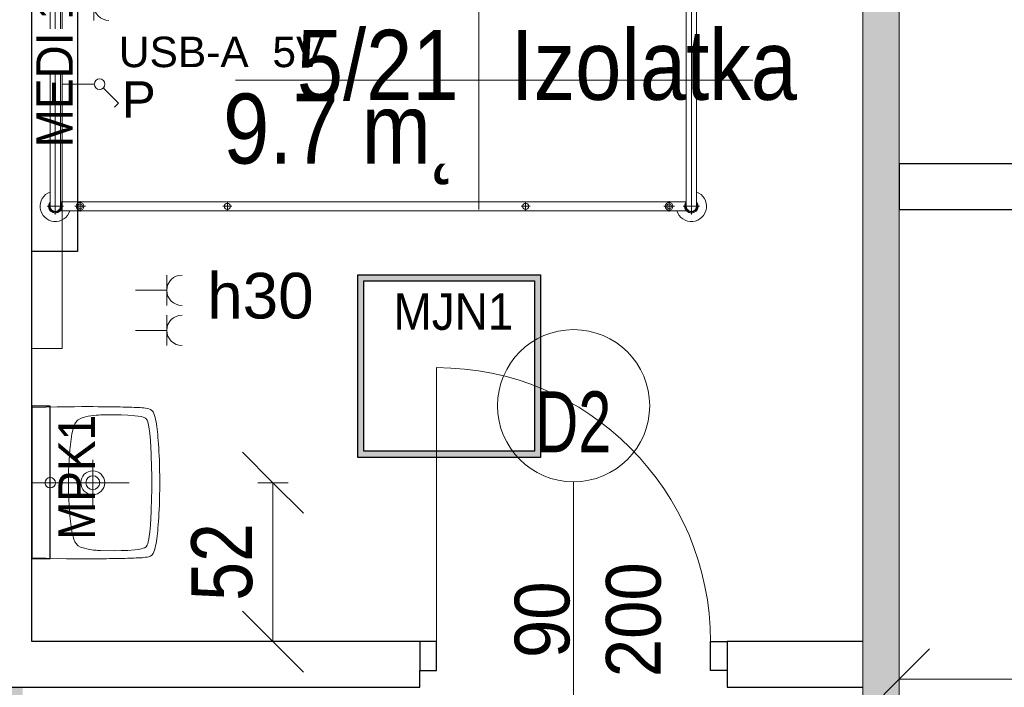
# Model space of a CAD drawing. Header units: centimetres. Extents: x -1631 to 21770, y -8842 to 3590.
# Tile 110 of 150: x 8 to 332, y 2452 to 2672. Entities that reach past the tile are written whole.
import ezdxf

# ---------------------------------------------------------------- set-up
doc = ezdxf.new("R2010")
doc.units = ezdxf.units.CM
doc.linetypes.add('Kreska', pattern=[20, 10, -10])
for name, color, linetype, lineweight in [('A-ANNO-DIMS', 211, 'Continuous', 13), ('A-ANNO-DIMS-100', 211, 'Continuous', 13), ('A-ANNO-NOTE', 131, 'Continuous', 9), ('A-AREA-IDEN', 2, 'Continuous', 13), ('A-DETL-GENF', 92, 'Continuous', 9), ('A-DETL-MEDM', 33, 'Continuous', 13), ('A-DOOR', 31, 'Continuous', 13), ('A-WALL', 113, 'Continuous', 13), ('A-WALL-PATT', 111, 'Continuous', 13), ('I-FURN', 30, 'Continuous', 9), ('P-SANR-FIXT', 6, 'Continuous', 9), ('Q-SPCQ', 91, 'Continuous', 9), ('Q-SPCQ-HDLN', 91, 'Kreska', 9)]:
    doc.layers.add(name, color=color, linetype=linetype, lineweight=lineweight)
doc.layers.add('E_oprawy', color=12, linetype='Continuous')
doc.styles.add('Arial', font='arial.ttf', dxfattribs={"width": 0.9, "height": 18})
doc.styles.add('Arial Narrow_5', font='ARIALN.TTF', dxfattribs={"height": 20})
doc.styles.add('Arial_1', font='arial.ttf', dxfattribs={"width": 0.7, "height": 20})
doc.styles.add('Arial_11', font='arial.ttf', dxfattribs={"width": 0.85, "height": 23})
doc.styles.add('Arial_4', font='arial.ttf', dxfattribs={"height": 10})
doc.styles.add('Arial_5', font='arial.ttf', dxfattribs={"height": 12})
doc.styles.add('Arial_6', font='arial.ttf', dxfattribs={"height": 15})
doc.dimstyles.new('Diagonal_1_100__0__wewnętrzne_1', dxfattribs={"dimscale": 30.48, "dimtxt": 20.468619, "dimasz": 0.656168, "dimexe": 0.164042, "dimexo": 0.0625, "dimgap": 0.032808, "dimtad": 1, "dimdec": 0, "dimdsep": 46, "dimtxsty": 'Arial Narrow_5', "dimblk1": 'OBLIQUE', "dimblk2": 'OBLIQUE', "dimsah": 1, "dimcen": 0.09, "dimazin": 0, "dimtfac": 1, "dimtdec": 4, "dimtix": 1, "dimtmove": 0, "dimatfit": 3, "dimfxl": 0, "dimtvp": 1, "dimtolj": 1, "dimtzin": 0, "dimarcsym": 0})

# ---------------------------------------------------------------- blocks, each defined once
blk = doc.blocks.new('łóżko 195x90 typ FAMED _102039_ - łóżko 195x90 typ FAMED _102039_-1233017-5_piętro III __10_50 m_ - stan projektowany')
at = {"layer": 'I-FURN'}
for p, q in [((-43.25, 101.53), (-43.25, 106.98)), ((43.25, 101.53), (43.25, 106.98)), ((45.97, 104.25), (-45.98, 104.25)), ((-43.25, 105.95), (43.25, 105.95)), ((-44.75, -103.1), (-44.75, 102.61)), ((-43.25, 102.55), (43.25, 102.55)), ((-41.75, 102.55), (-41.75, -103.1)), ((41.75, 102.61), (41.75, -103.05)), ((44.75, -103.1), (44.75, 102.61)), ((-43.25, 95.18), (-43.25, 98.68)), ((43.25, 95.18), (43.25, 98.68)), ((-45, 96.93), (-41.5, 96.93)), ((45, 96.93), (41.5, 96.93)), ((-44.75, 49.81), (-41.75, 49.81)), ((-43.25, 48.31), (-43.25, 51.31)), ((44.75, 49.81), (41.75, 49.81)), ((43.25, 48.31), (43.25, 51.31)), ((-44.75, -48.19), (-41.75, -48.19)), ((-43.25, -49.69), (-43.25, -46.69)), ((44.75, -48.19), (41.75, -48.19)), ((43.25, -49.69), (43.25, -46.69)), ((-45, -96.6), (-41.5, -96.6)), ((-43.25, -94.85), (-43.25, -98.35)), ((45, -96.6), (41.5, -96.6)), ((43.25, -94.85), (43.25, -98.35)), ((-43.25, -102.02), (-43.25, -107.47)), ((-43.25, -103.05), (43.25, -103.05)), ((43.25, -102.02), (43.25, -107.47)), ((-45.98, -104.75), (45.97, -104.75)), ((-43.25, -106.45), (43.25, -106.45))]:
    blk.add_line(p, q, dxfattribs=at)
for centre, radius in [((-43.25, 96.93), 1.25), ((-43.25, 96.93), 0.8), ((43.25, 96.93), 1.25), ((43.25, 96.93), 0.8), ((-43.25, 49.81), 1), ((43.25, 49.81), 1), ((-43.25, -48.19), 1), ((43.25, -48.19), 1), ((-43.25, -96.6), 1.25), ((-43.25, -96.6), 0.8), ((43.25, -96.6), 1.25), ((43.25, -96.6), 0.8)]:
    blk.add_circle(centre, radius, dxfattribs=at)
for centre, radius, start, end in [((-43.25, 104.25), 5, 19.8769, 252.5424), ((43.25, 104.25), 5, 287.4576, 160.1231), ((-43.25, 104.25), 2.23, 49.8221, 310.1779), ((-43.25, 104.25), 1.93, 62.0207, 297.9793), ((-43.25, 104.25), 1.7, 90, 270), ((43.25, 104.25), 2.23, 229.8221, 130.1779), ((43.25, 104.25), 1.93, 242.0207, 117.9793), ((43.25, 104.25), 1.7, 270, 90), ((-43.25, -104.75), 5, 107.4576, 340.1231), ((43.25, -104.75), 5, 199.8769, 72.5424), ((-43.25, -104.75), 2.23, 47.6113, 310.1779), ((-43.25, -104.75), 1.93, 62.0207, 297.9793), ((-43.25, -104.75), 1.7, 90, 270), ((43.25, -104.75), 2.23, 229.8221, 130.1779), ((43.25, -104.75), 1.93, 242.0207, 117.9793), ((43.25, -104.75), 1.7, 270, 90)]:
    blk.add_arc(centre, radius, start, end, dxfattribs=at)
blk = doc.blocks.new('DRZWI 1S - automatyczna etykieta - Drzwi 90-2381422-5_piętro III __10_50 m_ - stan projektowany')
at = {"layer": 'A-DETL-GENF'}
for p, q in [((-50.5, 2), (-45, 2)), ((-50.5, -7.5), (-50.5, 2)), ((-45, 2), (-45, -7.5)), ((45, 2), (50.5, 2)), ((45, -7.5), (45, 2)), ((50.5, 2), (50.5, -7.5)), ((-45, -7.5), (-50.5, -7.5)), ((50.5, -7.5), (45, -7.5))]:
    blk.add_line(p, q, dxfattribs=at)
at = {"layer": 'A-DETL-MEDM', "lineweight": 25}
for p, q in [((-50.5, -7.5), (-50.5, 2)), ((-50.5, 2), (-45, 2)), ((-45, 2), (-45, -7.5)), ((45, 2), (45, -7.5)), ((50.5, 2), (45, 2)), ((50.5, -7.5), (50.5, 2)), ((-45, -7.5), (-50.5, -7.5)), ((45, -7.5), (50.5, -7.5))]:
    blk.add_line(p, q, dxfattribs=at)
at = {"layer": 'A-DOOR'}
blk.add_line((45, -7.5), (45, -97.5), dxfattribs=at)
blk.add_arc((45, -7.5), 90, 180, 270, dxfattribs=at)
blk = doc.blocks.new('Umywalka koło Nova Pro - Pro 50-2362072-5_piętro III __10_50 m_ - stan projektowany')
at = {"layer": 'P-SANR-FIXT'}
for p, q in [((-12.19, -7.5), (-12.32, -12.08)), ((12.5, -7.5), (12.5, -39.5)), ((37.32, -12.08), (37.19, -7.5)), ((-12.32, -12.08), (-12.4, -15.78)), ((37.4, -15.78), (37.32, -12.08)), ((-12.4, -15.78), (-12.45, -18.85)), ((15.72, -13.52), (9.46, -13.52)), ((37.45, -18.85), (37.4, -15.78)), ((-12.45, -18.85), (-12.48, -21.48)), ((37.48, -21.48), (37.45, -18.85)), ((-12.48, -21.48), (-12.48, -23.77)), ((-7.93, -22.41), (-8.19, -22.76)), ((-7.61, -22.12), (-7.93, -22.41)), ((-6.89, -21.64), (-7.61, -22.12)), ((-6.09, -21.3), (-6.89, -21.64)), ((-5.24, -21.03), (-6.09, -21.3)), ((-3.53, -20.66), (-5.24, -21.03)), ((-1.83, -20.39), (-3.53, -20.66)), ((1.66, -19.99), (-1.83, -20.39)), ((5.15, -19.7), (1.66, -19.99)), ((8.64, -19.56), (5.15, -19.7)), ((10.37, -19.51), (8.64, -19.56)), ((14.63, -19.51), (10.37, -19.51)), ((16.36, -19.56), (14.63, -19.51)), ((19.88, -19.7), (16.36, -19.56)), ((23.34, -19.99), (19.88, -19.7)), ((26.83, -20.39), (23.34, -19.99)), ((28.56, -20.66), (26.83, -20.39)), ((30.26, -21.03), (28.56, -20.66)), ((31.09, -21.3), (30.26, -21.03)), ((31.89, -21.64), (31.09, -21.3)), ((32.61, -22.12), (31.89, -21.64)), ((32.93, -22.41), (32.61, -22.12)), ((33.19, -22.76), (32.93, -22.41)), ((37.51, -23.77), (37.48, -21.48)), ((-12.48, -23.77), (-12.51, -25.8)), ((-12.51, -25.8), (-12.48, -27.63)), ((-8.91, -24.36), (-9.37, -26.04)), ((-8.62, -23.53), (-8.91, -24.36)), ((-8.19, -22.76), (-8.62, -23.53)), ((33.62, -23.53), (33.19, -22.76)), ((33.91, -24.36), (33.62, -23.53)), ((34.37, -26.04), (33.91, -24.36)), ((37.51, -27.63), (37.51, -23.77)), ((-12.48, -27.63), (-12.48, -29.31)), ((-9.71, -29.05), (-9.74, -29.37)), ((-9.69, -28.65), (-9.71, -29.05)), ((-9.61, -27.77), (-9.69, -28.65)), ((-9.37, -26.04), (-9.61, -27.77)), ((20.01, -27.5), (5.01, -27.5)), ((34.63, -27.77), (34.37, -26.04)), ((34.69, -28.65), (34.63, -27.77)), ((34.71, -29.05), (34.69, -28.65)), ((34.74, -29.37), (34.71, -29.05)), ((37.48, -29.31), (37.51, -27.63)), ((-12.48, -29.31), (-12.46, -30.99)), ((-12.46, -30.99), (-12.46, -32)), ((-12.46, -32), (-12.43, -32.96)), ((-9.76, -30.06), (-9.84, -34.56)), ((-9.74, -29.37), (-9.76, -30.06)), ((34.76, -30.06), (34.74, -29.37)), ((34.84, -34.56), (34.76, -30.06)), ((37.46, -32), (37.48, -30.99)), ((37.46, -32.96), (37.46, -32)), ((37.48, -30.99), (37.48, -29.31)), ((-12.43, -32.96), (-12.43, -33.89)), ((-12.43, -33.89), (-12.4, -34.8)), ((-12.4, -34.8), (-12.4, -35.38)), ((-12.4, -35.38), (-12.38, -36.56)), ((-9.84, -34.56), (-9.79, -36.82)), ((34.82, -36.82), (34.84, -34.56)), ((37.38, -36.56), (37.4, -35.38)), ((37.4, -35.38), (37.43, -34.8)), ((37.43, -33.89), (37.46, -32.96)), ((37.43, -34.8), (37.43, -33.89)), ((-12.38, -36.56), (-12.35, -37.38)), ((-12.35, -37.38), (-12.35, -38.15)), ((-12.35, -38.15), (-12.32, -38.93)), ((-9.79, -36.82), (-9.71, -39.06)), ((34.71, -39.06), (34.82, -36.82)), ((37.32, -38.93), (37.35, -38.15)), ((37.35, -37.38), (37.38, -36.56)), ((37.35, -38.15), (37.35, -37.38)), ((-12.32, -38.93), (-12.3, -39.67)), ((-12.3, -39.67), (-12.27, -40.39)), ((-12.27, -40.39), (-12.24, -41.11)), ((-12.24, -41.11), (-12.22, -41.78)), ((-12.22, -41.78), (-12.19, -42.44)), ((-9.71, -39.06), (-9.53, -41.32)), ((-9.53, -41.32), (-9.39, -42.44)), ((34.39, -42.44), (34.53, -41.32)), ((34.53, -41.32), (34.71, -39.06)), ((37.19, -42.44), (37.22, -41.78)), ((37.22, -41.78), (37.24, -41.11)), ((37.24, -41.11), (37.27, -40.39)), ((37.27, -40.39), (37.3, -39.67)), ((37.3, -39.67), (37.32, -38.93)), ((-12.19, -42.44), (-12.16, -43.08)), ((-12.16, -43.08), (-12.14, -43.72)), ((-12.14, -43.72), (-12.08, -44.31)), ((-12.08, -44.31), (-12, -44.87)), ((-12, -44.87), (-11.92, -45.37)), ((-9.39, -42.44), (-9.21, -43.53)), ((-9.21, -43.53), (-9.05, -44.09)), ((-9.05, -44.09), (-8.86, -44.6)), ((-8.86, -44.6), (-8.7, -44.84)), ((-8.7, -44.84), (-8.51, -45.05)), ((-8.51, -45.05), (-8.03, -45.35)), ((33.06, -45.35), (33.54, -45.05)), ((33.54, -45.05), (33.73, -44.84)), ((33.73, -44.84), (33.86, -44.6)), ((33.86, -44.6), (34.07, -44.09)), ((34.07, -44.09), (34.21, -43.53)), ((34.21, -43.53), (34.39, -42.44)), ((36.92, -45.37), (37.03, -44.87)), ((37.03, -44.87), (37.08, -44.31)), ((37.08, -44.31), (37.14, -43.72)), ((37.14, -43.72), (37.16, -43.08)), ((37.16, -43.08), (37.19, -42.44)), ((-11.92, -45.37), (-11.82, -45.88)), ((-11.82, -45.88), (-11.71, -46.17)), ((-11.6, -46.46), (-11.79, -45.88)), ((-11.71, -46.17), (-11.6, -46.46)), ((-11.6, -46.46), (-11.26, -46.97)), ((-11.26, -46.97), (-11.6, -46.46)), ((-11.26, -46.97), (-10.8, -47.34)), ((-10.8, -47.34), (-11.26, -46.97)), ((-10.8, -47.34), (-10.24, -47.61)), ((-10.24, -47.61), (-10.8, -47.34)), ((-10.24, -47.61), (-9.61, -47.82)), ((-9.61, -47.82), (-10.24, -47.61)), ((-9.61, -47.82), (-8.94, -48.01)), ((-8.94, -48.01), (-9.61, -47.82)), ((-8.94, -48.01), (-8.25, -48.14)), ((-8.25, -48.14), (-8.94, -48.01)), ((-8.25, -48.14), (-7.5, -48.3)), ((-7.5, -48.3), (-8.25, -48.14)), ((-8.03, -45.35), (-7.53, -45.56)), ((-7.53, -45.56), (-6.97, -45.72)), ((-7.5, -48.3), (-6.73, -48.41)), ((-6.73, -48.41), (-7.5, -48.3)), ((-6.97, -45.72), (-5.88, -45.93)), ((-6.73, -48.41), (-5.93, -48.54)), ((-5.93, -48.54), (-6.73, -48.41)), ((-5.88, -45.93), (-3.64, -46.25)), ((-3.64, -46.25), (-1.4, -46.44)), ((-1.4, -46.44), (3.1, -46.68)), ((3.1, -46.68), (7.6, -46.81)), ((7.6, -46.81), (9.86, -46.89)), ((9.86, -46.89), (11.04, -46.92)), ((11.04, -46.92), (11.7, -46.92)), ((11.7, -46.92), (12.5, -46.94)), ((12.5, -46.94), (13.3, -46.92)), ((13.3, -46.92), (13.99, -46.92)), ((13.99, -46.92), (15.14, -46.89)), ((15.14, -46.89), (17.4, -46.81)), ((17.4, -46.81), (21.9, -46.68)), ((21.9, -46.68), (26.4, -46.44)), ((26.4, -46.44), (28.64, -46.25)), ((28.64, -46.25), (30.88, -45.93)), ((30.88, -45.93), (31.97, -45.72)), ((30.93, -48.54), (31.76, -48.41)), ((31.76, -48.41), (30.93, -48.54)), ((31.76, -48.41), (32.5, -48.3)), ((32.5, -48.3), (31.76, -48.41)), ((31.97, -45.72), (32.53, -45.56)), ((32.5, -48.3), (33.25, -48.14)), ((33.25, -48.14), (32.5, -48.3)), ((32.53, -45.56), (33.06, -45.35)), ((33.25, -48.14), (33.97, -48.01)), ((33.97, -48.01), (33.25, -48.14)), ((33.97, -48.01), (34.63, -47.82)), ((34.63, -47.82), (33.97, -48.01)), ((34.63, -47.82), (35.24, -47.61)), ((35.24, -47.61), (34.63, -47.82)), ((35.24, -47.61), (35.8, -47.34)), ((35.8, -47.34), (35.24, -47.61)), ((35.8, -47.34), (36.28, -46.97)), ((36.28, -46.97), (35.8, -47.34)), ((36.28, -46.97), (36.6, -46.46)), ((36.6, -46.46), (36.28, -46.97)), ((36.6, -46.46), (36.82, -45.88)), ((36.82, -45.88), (36.92, -45.37)), ((-5.93, -48.54), (-5.1, -48.65)), ((-5.1, -48.65), (-5.93, -48.54)), ((-5.1, -48.65), (-4.2, -48.75)), ((-4.2, -48.75), (-5.1, -48.65)), ((-4.2, -48.75), (-3.27, -48.86)), ((-3.27, -48.86), (-4.2, -48.75)), ((-3.27, -48.86), (-2.28, -48.94)), ((-2.28, -48.94), (-3.27, -48.86)), ((-2.28, -48.94), (-1.24, -49.02)), ((-1.24, -49.02), (-2.28, -48.94)), ((-1.24, -49.02), (-0.15, -49.13)), ((-0.15, -49.13), (-1.24, -49.02)), ((-0.15, -49.13), (1.05, -49.21)), ((1.05, -49.21), (-0.15, -49.13)), ((1.05, -49.21), (2.3, -49.26)), ((2.3, -49.26), (1.05, -49.21)), ((2.3, -49.26), (3.66, -49.34)), ((3.66, -49.34), (2.3, -49.26)), ((3.66, -49.34), (5.12, -49.39)), ((5.12, -49.39), (3.66, -49.34)), ((5.12, -49.39), (6.72, -49.45)), ((6.72, -49.45), (5.12, -49.39)), ((6.72, -49.45), (8.45, -49.47)), ((8.45, -49.47), (6.72, -49.45)), ((8.45, -49.47), (10.4, -49.5)), ((10.4, -49.5), (8.45, -49.47)), ((10.4, -49.5), (14.63, -49.5)), ((14.63, -49.5), (10.4, -49.5)), ((14.63, -49.5), (16.55, -49.47)), ((16.55, -49.47), (14.63, -49.5)), ((16.55, -49.47), (18.31, -49.45)), ((18.31, -49.45), (16.55, -49.47)), ((18.31, -49.45), (19.88, -49.39)), ((19.88, -49.39), (18.31, -49.45)), ((19.88, -49.39), (21.34, -49.34)), ((21.34, -49.34), (19.88, -49.39)), ((21.34, -49.34), (22.7, -49.26)), ((22.7, -49.26), (21.34, -49.34)), ((22.7, -49.26), (23.98, -49.21)), ((23.98, -49.21), (22.7, -49.26)), ((23.98, -49.21), (25.15, -49.13)), ((25.15, -49.13), (23.98, -49.21)), ((25.15, -49.13), (26.24, -49.02)), ((26.24, -49.02), (25.15, -49.13)), ((26.24, -49.02), (27.31, -48.94)), ((27.31, -48.94), (26.24, -49.02)), ((27.31, -48.94), (28.29, -48.86)), ((28.29, -48.86), (27.31, -48.94)), ((28.29, -48.86), (29.23, -48.75)), ((29.23, -48.75), (28.29, -48.86)), ((29.23, -48.75), (30.1, -48.65)), ((30.1, -48.65), (29.23, -48.75)), ((30.1, -48.65), (30.93, -48.54)), ((30.93, -48.54), (30.1, -48.65))]:
    blk.add_line(p, q, dxfattribs=at)
for centre, radius in [((12.5, -13.52), 1.72), ((12.51, -27.5), 3.92), ((12.51, -27.5), 2.28)]:
    blk.add_circle(centre, radius, dxfattribs=at)
blk = doc.blocks.new('Panel Gazowo Oswietleniowy 1 - Type 1-2428028-5_piętro III __10_50 m_ - stan projektowany')
at = {"layer": 'Q-SPCQ'}
for p, q in [((-77.5, -7.5), (-77.5, -17.5)), ((102.5, -17.5), (102.5, -7.5)), ((-77.5, -17.5), (102.5, -17.5)), ((9.36, -17.5), (9.36, -28)), ((21.87, -27.83), (21.87, -17.5)), ((35.33, -27.83), (35.33, -17.5)), ((48.5, -27.83), (48.5, -17.5)), ((60.5, -23.5), (75.5, -23.5)), ((60.5, -38.5), (60.5, -23.5)), ((75.5, -23.5), (75.5, -38.5)), ((84.19, -23.5), (76.69, -38.5)), ((91.69, -38.5), (84.19, -23.5)), ((16.87, -27.83), (26.87, -27.83)), ((30.33, -27.83), (40.33, -27.83)), ((43.5, -27.83), (53.5, -27.83)), ((8.12, -30.98), (3.18, -35.93)), ((3.18, -35.93), (1.87, -34.62)), ((75.5, -38.5), (60.5, -38.5)), ((76.69, -38.5), (91.69, -38.5)), ((-71.5, -51.83), (-71.5, -41.5)), ((-58.33, -51.83), (-58.33, -41.5)), ((-76.5, -51.83), (-66.5, -51.83)), ((-63.33, -51.83), (-53.33, -51.83))]:
    blk.add_line(p, q, dxfattribs=at)
blk.add_circle((9.36, -29.75), 1.75, dxfattribs=at)
for centre, start in [((21.87, -32.83), 0), ((35.33, -32.83), 0), ((48.5, -32.83), 0), ((-71.5, -56.83), 360), ((-58.33, -56.83), 360)]:
    blk.add_arc(centre, 5, start, 180, dxfattribs=at)
blk = doc.blocks.new('Łóżko transportowe - łóżko PRAWY SKRĘT-2406520-5_piętro III __10_50 m_ - stan projektowany')
at = {"layer": 'Q-SPCQ-HDLN'}
blk.add_arc((-28.77, -150.01), 105.71, 90, 180.198, dxfattribs=at)
blk = doc.blocks.new('METKA_POMIESZCZENIA2 - Rozbudowana - bez ramki-2396678-5_piętro III __10_50 m_ - stan projektowany')
at = {"layer": 'A-AREA-IDEN'}
for p, q in [((0, 0.425), (0, 0)), ((0.0976, 0), (-0.8, 0)), ((-0.8, 0), (0.9, 0)), ((0, 0), (0, -0.425))]:
    blk.add_line(p, q, dxfattribs=at)
blk = doc.blocks.new('DIMBLOCK155-5_piętro III __10_50 m_ - stan projektowany')
at = {"layer": 'A-ANNO-DIMS-100', "transparency": 16777216}
for p, q in [((297.38, 2454.95), (307.38, 2464.95)), ((413.88, 2454.95), (423.88, 2464.95)), ((297.38, 2459.95), (297.38, 2449.95)), ((297.38, 2454.95), (297.38, 2459.95)), ((413.88, 2459.95), (413.88, 2449.95)), ((413.88, 2454.95), (413.88, 2459.95)), ((297.38, 2454.95), (287.38, 2444.95)), ((297.38, 2454.95), (413.88, 2454.95)), ((413.88, 2454.95), (403.88, 2444.95))]:
    blk.add_line(p, q, dxfattribs=at)
at = {"layer": 'A-ANNO-DIMS-100', "color": 0, "transparency": 16777216, "insert": (336.62, 2481.8), "char_height": 20, "width": 45.6158, "attachment_point": 1, "line_spacing_factor": 0.974696, "style": 'Arial Narrow_5'}
blk.add_mtext('117', dxfattribs=at)
blk = doc.blocks.new('_Oblique')
at = {"color": 0, "linetype": 'ByBlock', "lineweight": -2}
blk.add_line((-0.5, -0.5), (0.5, 0.5), dxfattribs=at)
blk = doc.blocks.new('DIMBLOCK201-5_piętro III __10_50 m_ - stan projektowany')
at = {"layer": 'A-ANNO-DIMS-100', "transparency": 16777216}
for p, q in [((91.6, 2519.53), (81.6, 2529.53)), ((86.6, 2519.53), (96.6, 2519.53)), ((91.6, 2519.53), (86.6, 2519.53)), ((91.6, 2467.33), (91.6, 2519.53)), ((91.6, 2519.53), (101.6, 2509.53)), ((91.6, 2467.33), (81.6, 2477.33)), ((86.6, 2467.33), (96.6, 2467.33)), ((91.6, 2467.33), (86.6, 2467.33)), ((91.6, 2467.33), (101.6, 2457.33))]:
    blk.add_line(p, q, dxfattribs=at)
at = {"layer": 'A-ANNO-DIMS-100', "color": 0, "transparency": 16777216, "insert": (64.75, 2480.76), "char_height": 20, "width": 30.4105, "attachment_point": 1, "rotation": 90, "line_spacing_factor": 0.974696, "style": 'Arial Narrow_5'}
blk.add_mtext('52', dxfattribs=at)
blk = doc.blocks.new('MPK1')
at = {"layer": 'E_oprawy', "linetype": 'ByBlock'}
blk.add_lwpolyline([(0, 6), (0, 0), (50, 0), (50, 6)], close=True, dxfattribs=at)
at = {"layer": 'E_oprawy'}
blk.add_circle((25, 0), 0.00001, dxfattribs=at)
at = {"layer": 'E_oprawy', "color": 4, "style": 'Arial', "width": 0.9}
blk.add_text('MPK1', height=12, rotation=180, dxfattribs=at).set_placement((43.89, 20.74))
blk = doc.blocks.new('MEDI_1')
at = {"layer": 'E_oprawy'}
blk.add_lwpolyline([(0, 0), (0, 15), (120, 15), (120, 0)], close=True, dxfattribs=at)
at = {"layer": 'E_oprawy', "color": 4, "style": 'Arial', "width": 0.9}
blk.add_text('MEDI 1', height=12, rotation=180, dxfattribs=at).set_placement((85.78, 13.45))
blk = doc.blocks.new('MJN1')
at = {"layer": 'E_oprawy', "linetype": 'ByBlock'}
h = blk.add_hatch(color=256, dxfattribs=at)
h.paths.add_polyline_path([(-30, -30), (-30, 30), (30, 30), (30, -30)])
h.paths.add_polyline_path([(-28, -28), (-28, 28), (28, 28), (28, -28)], flags=16)
for points in [[(-30, -30), (-30, 30), (30, 30), (30, -30)], [(-28, -28), (-28, 28), (28, 28), (28, -28)]]:
    blk.add_lwpolyline(points, close=True, dxfattribs=at)
blk.add_circle((0, 0), 0.0000001, dxfattribs=at)
at = {"layer": 'E_oprawy', "color": 4, "style": 'Arial', "width": 0.9}
blk.add_text('MJN1', height=12, dxfattribs=at).set_placement((-18.29, 11.9))

msp = doc.modelspace()

# ---------------------------------------------------------------- hatches: boundary and pattern name
at = {"layer": 'A-WALL-PATT'}
h = msp.add_hatch(color=9, dxfattribs=at)
h.paths.add_polyline_path([(297.38, 1852.33), (297.38, 1880.83), (285.38, 1880.83), (285.38, 1852.33), (287.38, 1852.33), (287.38, 1852.83), (296.88, 1852.83), (296.88, 1852.33)], flags=0)
h.paths.add_polyline_path([(297.38, 1971.83), (297.38, 2310.83), (285.38, 2310.83), (285.38, 1971.83)], flags=0)
h.paths.add_polyline_path([(285.38, 2411.83), (297.38, 2411.83), (297.38, 2683.83), (285.38, 2683.83), (285.38, 2452.33)], flags=0)
h.paths.add_polyline_path([(285.38, 2814.83), (297.38, 2814.83), (297.38, 2824.33), (285.38, 2824.33), (285.38, 2818.87)], flags=0)
msp.add_hatch(color=9, dxfattribs=at).paths.add_polyline_path([(9.38, 1871.33), (9.38, 2452.33), (-2.62, 2452.33), (-2.62, 2343.33), (2.38, 2343.33), (2.38, 2313.33), (-2.62, 2313.33), (-2.62, 1871.33), (8.49, 1871.33)], flags=0)

# ---------------------------------------------------------------- linework, layer by layer
at = {"layer": 'A-ANNO-NOTE', "lineweight": 13}
msp.add_line((190.38, 2429.83), (190.38, 2519.83), dxfattribs=at)
msp.add_line((190.38, 2429.83), (190.38, 2519.83), dxfattribs=at)
msp.add_circle((190.38, 2544.83), 25, dxfattribs=at)
at = {"layer": 'A-WALL', "color": 7, "lineweight": 25}
for p, q in [((12.38, 2467.33), (12.38, 2793.33)), ((348.38, 2624.33), (297.38, 2624.33)), ((297.38, 2624.33), (297.38, 2609.33)), ((297.38, 2609.33), (348.38, 2609.33)), ((139.88, 2467.33), (12.38, 2467.33)), ((285.38, 2467.33), (240.88, 2467.33)), ((139.88, 2452.33), (139.88, 2457.83)), ((240.88, 2457.83), (240.88, 2452.33)), ((-56.62, 2452.33), (139.88, 2452.33)), ((240.88, 2452.33), (285.38, 2452.33))]:
    msp.add_line(p, q, dxfattribs=at)
at = {"layer": 'A-WALL', "lineweight": 9}
for p, q in [((285.38, 2683.83), (285.38, 2467.33)), ((297.38, 2411.83), (297.38, 2683.83)), ((285.38, 2452.33), (285.38, 2411.83))]:
    msp.add_line(p, q, dxfattribs=at)
at = {"layer": 'A-WALL'}
msp.add_line((285.38, 2452.33), (285.38, 2467.33), dxfattribs=at)

# ---------------------------------------------------------------- block references
at = {"layer": 'A-DOOR', "rotation": 180}
msp.add_blockref('DRZWI 1S - automatyczna etykieta - Drzwi 90-2381422-5_piętro III __10_50 m_ - stan projektowany', (190.38, 2459.83), dxfattribs=at)
at = {"layer": 'E_oprawy'}
msp.add_blockref('MJN1', (149.5, 2557.87), dxfattribs=at)
at = {"layer": 'E_oprawy', "rotation": 270.0000000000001}
msp.add_blockref('MPK1', (12.38, 2544.64), dxfattribs=at)
at = {"layer": 'I-FURN', "rotation": 270.0000000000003}
msp.add_blockref('łóżko 195x90 typ FAMED _102039_ - łóżko 195x90 typ FAMED _102039_-1233017-5_piętro III __10_50 m_ - stan projektowany', (124.82, 2653.58), dxfattribs=at)
at = {"layer": 'P-SANR-FIXT', "rotation": 90.00000000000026}
msp.add_blockref('Umywalka koło Nova Pro - Pro 50-2362072-5_piętro III __10_50 m_ - stan projektowany', (4.88, 2507.03), dxfattribs=at)
at = {"layer": 'Q-SPCQ'}
for name, p, rotation in [('Łóżko transportowe - łóżko PRAWY SKRĘT-2406520-5_piętro III __10_50 m_ - stan projektowany', (415.38, 2574.33), 270.0000000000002), ('Panel Gazowo Oswietleniowy 1 - Type 1-2428028-5_piętro III __10_50 m_ - stan projektowany', (4.88, 2641.08), 90.00000000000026)]:
    msp.add_blockref(name, p, dxfattribs=dict(at, rotation=rotation))

# ---------------------------------------------------------------- texts
at = {"layer": 'A-ANNO-NOTE', "lineweight": 13, "insert": (47.5, 2645.42), "char_height": 12, "width": 12.019, "attachment_point": 5, "line_spacing_factor": 0.936439, "style": 'Arial_5'}
msp.add_mtext('\\pxqc,t10.58333,21.16667,31.75,42.33333,52.91667,63.5,74.08333,84.66667,95.25,105.83333,116.41667,127,137.58333,148.16667,158.75,169.33333,179.91667,190.5,201.08333,211.66667,222.25,232.83333,243.41667,254,264.58333,275.16667,285.75,296.33333,306.91667,317.5,328.08333,338.66667;{P}', dxfattribs=at)
at = {"layer": 'A-ANNO-NOTE', "lineweight": 13, "insert": (68.19, 2588.48), "char_height": 15, "width": 36.764, "attachment_point": 1, "line_spacing_factor": 0.936439, "style": 'Arial_6', "bg_fill": 3, "box_fill_scale": 1.25, "bg_fill_color": 256, "bg_fill_true_color": 13158600, "bg_fill_transparency": 0}
msp.add_mtext('\\pxqr,t8.46667,16.93333,25.4,33.86667,42.33333,50.8,59.26667,67.73333,76.2,84.66667,93.13333,101.6,110.06667,118.53333,127,135.46667,143.93333,152.4,160.86667,169.33333,177.8,186.26667,194.73333,203.2,211.66667,220.13333,228.6,237.06667,245.53333,254,262.46667,270.93333;{h30}', dxfattribs=at)
at = {"layer": 'A-ANNO-NOTE', "lineweight": 211, "insert": (190.31, 2539.53), "char_height": 20, "width": 25.97, "attachment_point": 5, "line_spacing_factor": 0.936439, "style": 'Arial_1'}
msp.add_mtext('\\pxqc,t4.445,8.89,13.335,17.78,22.225,26.67,31.115,35.56,40.005,44.45,48.895,53.34,57.785,62.23,66.675,71.12,75.565,80.01,84.455,88.9,93.345,97.79,102.235,106.68,111.125,115.57,120.015,124.46,128.905,133.35,137.795,142.24;{D2}', dxfattribs=at)
at = {"layer": 'A-ANNO-NOTE', "lineweight": 211, "char_height": 18, "attachment_point": 5, "rotation": 90, "line_spacing_factor": 0.936439, "style": 'Arial'}
for s, insert, width in [('\\pxqc,t6.35,12.7,19.05,25.4,31.75,38.1,44.45,50.8,57.15,63.5,69.85,76.2,82.55,88.9,95.25,101.6,107.95,114.3,120.65,127,133.35,139.7,146.05,152.4,158.75,165.1,171.45,177.8,184.15,190.5,196.85,203.2;{200}', (210.14, 2474.52), 38.07), ('\\pxqc,t6.35,12.7,19.05,25.4,31.75,38.1,44.45,50.8,57.15,63.5,69.85,76.2,82.55,88.9,95.25,101.6,107.95,114.3,120.65,127,133.35,139.7,146.05,152.4,158.75,165.1,171.45,177.8,184.15,190.5,196.85,203.2;{200}', (210.14, 2474.52), 38.07), ('\\pxqc,t6.35,12.7,19.05,25.4,31.75,38.1,44.45,50.8,57.15,63.5,69.85,76.2,82.55,88.9,95.25,101.6,107.95,114.3,120.65,127,133.35,139.7,146.05,152.4,158.75,165.1,171.45,177.8,184.15,190.5,196.85,203.2;{90}', (180.14, 2474.52), 25.65)]:
    msp.add_mtext(s, dxfattribs=dict(at, insert=insert, width=width))
at = {"layer": 'A-AREA-IDEN', "char_height": 23, "attachment_point": 7, "line_spacing_factor": 0.936439, "style": 'Arial_11'}
for s, insert, width in [('\\pxt3.69565,7.3913,11.08696,14.78261,18.47826,22.17391,25.86957,29.56522,33.26087,36.95652,40.65217,44.34783,48.04348,51.73913,55.43478,59.13043,62.82609,66.52174,70.21739,73.91304,77.6087,81.30435,85,88.69565,92.3913,96.08696,99.78261,103.47826,107.17391,110.86957,114.56522,118.26087;{Izolatka}', (169.67, 2644.98), 92.82), ('\\pxt3.69565,7.3913,11.08696,14.78261,18.47826,22.17391,25.86957,29.56522,33.26087,36.95652,40.65217,44.34783,48.04348,51.73913,55.43478,59.13043,62.82609,66.52174,70.21739,73.91304,77.6087,81.30435,85,88.69565,92.3913,96.08696,99.78261,103.47826,107.17391,110.86957,114.56522,118.26087;{Gab.\\Pordynatora}', (-143.92, 2541.45), 129.88)]:
    msp.add_mtext(s, dxfattribs=dict(at, insert=insert, width=width))

# ---------------------------------------------------------------- dimensions: what is measured, and where the dimension line sits
at = {"layer": 'A-ANNO-DIMS'}
dim = msp.add_linear_dim(base=(91.6, 2519.53), p1=(86.6, 2467.33), p2=(86.6, 2519.53), angle=90, dimstyle='Diagonal_1_100__0__wewnętrzne_1', override={"dimpost": '<>', "dimfxl": 52.204303}, dxfattribs=at)
dim.commit()
dim.dimension.update_dxf_attribs({"geometry": 'DIMBLOCK201-5_piętro III __10_50 m_ - stan projektowany', "text_midpoint": (80.39, 2493.43)})
dim = msp.add_linear_dim(base=(413.87675197, 2454.95222461), p1=(297.37675197, 2459.95222461), p2=(413.87675197, 2459.95222461), dimstyle='Diagonal_1_100__0__wewnętrzne_1', override={"dimpost": '<>', "dimfxl": 116.5}, dxfattribs=at)
dim.commit()
dim.dimension.update_dxf_attribs({"geometry": 'DIMBLOCK155-5_piętro III __10_50 m_ - stan projektowany', "text_midpoint": (355.62675197, 2465.99315236)})

# ---------------------------------------------------------------- next in the draw order: texts
at = {"layer": 'A-ANNO-NOTE', "lineweight": 13, "insert": (74.72, 2660.98), "char_height": 10, "width": 113.1, "attachment_point": 5, "line_spacing_factor": 0.936439, "style": 'Arial_4', "bg_fill": 3, "box_fill_scale": 1.25, "bg_fill_color": 256, "bg_fill_true_color": 13158600, "bg_fill_transparency": 0}
msp.add_mtext('\\pxqc,t12.7,25.4,38.1,50.8,63.5,76.2,88.9,101.6,114.3,127,139.7,152.4,165.1,177.8,190.5,203.2,215.9,228.6,241.3,254,266.7,279.4,292.1,304.8,317.5,330.2,342.9,355.6,368.3,381,393.7,406.4;{USB-A  5V}', dxfattribs=at)
at = {"layer": 'A-AREA-IDEN', "insert": (152.59, 2647.37), "char_height": 23, "width": 76.5, "attachment_point": 3, "line_spacing_factor": 0.936439, "style": 'Arial_11'}
msp.add_mtext('\\pt84.99995,169.9999,255.00008,340.00003,424.99998,509.99993,595.00011,680.00006,765.00001,849.99996,934.99991,1020.00009,1105.00004,1189.99999,1274.99994,1359.99989,1445.00007,1530.00002,1614.99997,1699.99992,1785.0001,1870.00005,1955,2039.99995,2124.9999,2210.00008,2295.00003,2379.99998,2464.99993,2550.00011,2635.00006,2720.00001;9.7 m˛', dxfattribs=at)

# ---------------------------------------------------------------- next in the draw order: block references
at = {"layer": 'A-AREA-IDEN', "xscale": 99.99999999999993, "yscale": 99.99999999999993, "zscale": 99.99999999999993}
msp.add_blockref('METKA_POMIESZCZENIA2 - Rozbudowana - bez ramki-2396678-5_piętro III __10_50 m_ - stan projektowany', (159.24, 2651.76), dxfattribs=at)
at = {"layer": 'E_oprawy', "rotation": 270}
msp.add_blockref('MEDI_1', (12.38, 2715.47), dxfattribs=at)

# ---------------------------------------------------------------- next in the draw order: texts
at = {"layer": 'A-AREA-IDEN', "insert": (152.59, 2644.98), "char_height": 23, "width": 52.87, "attachment_point": 9, "line_spacing_factor": 0.936439, "style": 'Arial_11'}
msp.add_mtext('\\pxqr,t3.69565,7.3913,11.08696,14.78261,18.47826,22.17391,25.86957,29.56522,33.26087,36.95652,40.65217,44.34783,48.04348,51.73913,55.43478,59.13043,62.82609,66.52174,70.21739,73.91304,77.6087,81.30435,85,88.69565,92.3913,96.08696,99.78261,103.47826,107.17391,110.86957,114.56522,118.26087;{5/21}', dxfattribs=at)

doc.saveas('drawing.dxf')
